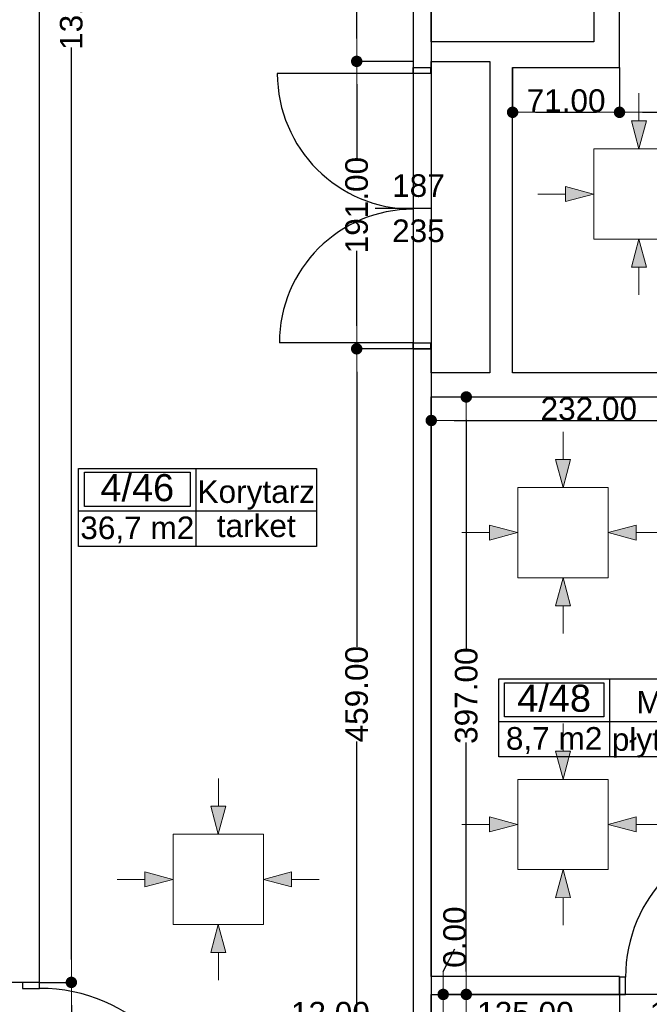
# Model space of a CAD drawing. Header units: millimetres. Extents: x -175445 to -20415, y -559200 to 231527.
# Tile 112 of 256: x -103991 to -99810, y -177456 to -170914. Entities that reach past the tile are written whole.
import ezdxf
from ezdxf import colors
from ezdxf.entities.mleader import LeaderData, LeaderLine
from ezdxf.enums import TextEntityAlignment as Align
from ezdxf.lldxf.tags import DXFTag
from ezdxf.math import Vec2, Vec3

# ---------------------------------------------------------------- set-up
doc = ezdxf.new("R2010")
doc.units = ezdxf.units.MM
doc.header["$MEASUREMENT"] = 0
for name, color, linetype in [('Drzwi', 7, 'Continuous'), ('Linia', 7, 'Continuous'), ('Obiekt', 7, 'Continuous'), ('Strefa', 9, 'Continuous'), ('Wymiary', 9, 'Continuous'), ('Ściana', 7, 'Continuous')]:
    doc.layers.add(name, color=color, linetype=linetype)
doc.layers.add('PT - otworowanie wyżej', color=4, linetype='DASH', lineweight=18)
doc.styles.add('Arial', font='txt')
doc.styles.add('ROMANS-ITALIC', font='ariali.ttf', dxfattribs={"width": 0.7, "oblique": 12})
tags = doc.linetypes.add('DASH', pattern=[15, 10, -5]).pattern_tags.tags
tags[6:7] = [DXFTag(74, 4), DXFTag(75, 0), DXFTag(340, '0'), DXFTag(46, 0.0), DXFTag(50, 0.0), DXFTag(44, 0.0), DXFTag(45, 0.0)]
tags[4:5] = [DXFTag(74, 4), DXFTag(75, 0), DXFTag(340, '0'), DXFTag(46, 0.0), DXFTag(50, 0.0), DXFTag(44, 0.0), DXFTag(45, 0.0)]
doc.dimstyles.new('GENERATED_STYLE__1', dxfattribs={"dimtxt": 150, "dimasz": 152, "dimexe": 0.18, "dimexo": 0, "dimgap": 0.09, "dimtad": 1, "dimtih": 1, "dimtoh": 1, "dimlfac": 0.1, "dimzin": 0, "dimdsep": 46, "dimtxsty": 'Arial', "dimblk": 'ARROWHEAD_11', "dimblk1": 'ARROWHEAD_11', "dimblk2": 'ARROWHEAD_11', "dimcen": 0.09, "dimclrd": 256, "dimclre": 256, "dimclrt": 256, "dimazin": 0, "dimtfac": 1, "dimtdec": 4, "dimtmove": 0, "dimatfit": 3, "dimfxl": 1, "dimtolj": 1, "dimtzin": 0, "dimarcsym": 0})
doc.dimstyles.new('GENERATED_STYLE__2', dxfattribs={"dimtxt": 150, "dimasz": 152, "dimexe": 0.18, "dimexo": 0, "dimgap": 0.09, "dimtad": 1, "dimlfac": 0.1, "dimzin": 0, "dimdsep": 46, "dimtxsty": 'Arial', "dimblk": 'ARROWHEAD_11', "dimblk1": 'ARROWHEAD_11', "dimblk2": 'ARROWHEAD_11', "dimcen": 0.09, "dimclrd": 256, "dimclre": 256, "dimclrt": 256, "dimazin": 0, "dimtfac": 1, "dimtdec": 4, "dimtmove": 0, "dimatfit": 3, "dimfxl": 1, "dimtolj": 1, "dimtzin": 0, "dimarcsym": 0})

# ---------------------------------------------------------------- blocks, each defined once
blk = doc.blocks.new('Korytarz_4_46_46', base_point=(-102820.3, 21192))
at = {"layer": 'Strefa'}
for p, q in [((-103599.3, 21474.8), (-102019.6, 21474.8)), ((-103599.3, 20956.3), (-103599.3, 21474.8)), ((-102820.3, 21474.8), (-102820.3, 20956.3)), ((-102019.6, 21474.8), (-102019.6, 20956.3)), ((-103560.4, 21448.9), (-102859.2, 21448.9)), ((-103560.4, 21222.6), (-103560.4, 21448.9)), ((-102859.2, 21448.9), (-102859.2, 21222.6)), ((-102859.2, 21222.6), (-103560.4, 21222.6)), ((-103599.3, 21192), (-102019.6, 21192)), ((-102019.6, 20956.3), (-103599.3, 20956.3))]:
    blk.add_line(p, q, dxfattribs=at)
at = {"layer": 'Strefa', "style": 'Arial'}
for tag, height, p in [('ROOM_NUMBER', 180, (-103209.8, 21346.9)), ('ROOM_NAME', 150, (-102419.9, 21320.4)), ('ROOM_CALC_AREA', 150, (-103209.8, 21079.9)), ('floor_f', 150, (-102419.9, 21093.3))]:
    blk.add_attdef(tag, text='', height=height, dxfattribs=at).set_placement(p, align=Align.MIDDLE_CENTER)
blk = doc.blocks.new('Magazyn_4_48_48', base_point=(-100075.2, 19792.7))
at = {"layer": 'Strefa'}
for p, q in [((-100809.3, 20075.6), (-98867.1, 20075.6)), ((-100809.3, 19557), (-100809.3, 20075.6)), ((-100772.6, 20049.7), (-100111.9, 20049.7)), ((-100772.6, 19823.4), (-100772.6, 20049.7)), ((-100111.9, 20049.7), (-100111.9, 19823.4)), ((-100075.2, 20075.6), (-100075.2, 19557)), ((-98867.1, 20075.6), (-98867.1, 19557)), ((-100809.3, 19792.7), (-98867.1, 19792.7)), ((-100111.9, 19823.4), (-100772.6, 19823.4)), ((-98867.1, 19557), (-100809.3, 19557))]:
    blk.add_line(p, q, dxfattribs=at)
at = {"layer": 'Strefa', "style": 'Arial'}
for tag, height, p in [('ROOM_NUMBER', 180, (-100442.3, 19947.6)), ('ROOM_NAME', 150, (-99471.2, 19921.1)), ('floor_f', 150, (-99471.2, 19673.6)), ('ROOM_CALC_AREA', 150, (-100442.3, 19680.7))]:
    blk.add_attdef(tag, text='', height=height, dxfattribs=at).set_placement(p, align=Align.MIDDLE_CENTER)
blk = doc.blocks.new('ARROWHEAD_11')
at = {"color": 0, "linetype": 'Continuous', "lineweight": 0}
blk.add_line((0, 0), (-1, 0), dxfattribs=at)
at = {"color": 0, "linetype": 'Continuous', "lineweight": 0, "const_width": 0.25, "flags": 128}
blk.add_lwpolyline([(-0.125, 0, 1), (0.125, 0, 1)], format="xyb", close=True, dxfattribs=at)
blk = doc.blocks.new('*D1122')
at = {"layer": 'Defpoints', "color": 0}
for p in [(-101378, -169610.6), (-101378, -178412.8), (-101928, -178970.6)]:
    blk.add_point(p, dxfattribs=at)
at = {"layer": 'Wymiary', "lineweight": -2}
for p, q in [((-101378, -169610.6), (-101378, -178412.9)), ((-101928, -178970.6), (-101928, -178412.6)), ((-101776, -178412.8), (-101530, -178412.8))]:
    blk.add_line(p, q, dxfattribs=at)
at = {"layer": 'Wymiary', "lineweight": -2, "xscale": 152, "yscale": 152, "zscale": 152, "rotation": 180}
blk.add_blockref('ARROWHEAD_11', (-101928, -178412.8), dxfattribs=at)
at = {"layer": 'Wymiary', "lineweight": -2, "xscale": 152, "yscale": 152, "zscale": 152}
blk.add_blockref('ARROWHEAD_11', (-101378, -178412.8), dxfattribs=at)
at = {"layer": 'Wymiary', "lineweight": 13, "insert": (-101653, -178336.1), "char_height": 150, "attachment_point": 5, "style": 'Arial'}
blk.add_mtext('\\A1;55.00', dxfattribs=at)
blk = doc.blocks.new('*D1123')
at = {"layer": 'Defpoints', "color": 0}
for p in [(-101378, -169610.6), (-101258, -169610.6), (-101258, -178412.8)]:
    blk.add_point(p, dxfattribs=at)
at = {"layer": 'Wymiary', "lineweight": -2}
for p, q in [((-101378, -169610.6), (-101378, -178412.9)), ((-101258, -169610.6), (-101258, -178412.9)), ((-101530, -178412.8), (-101682, -178412.8)), ((-101378, -178412.8), (-101258, -178412.8)), ((-100954, -178412.8), (-101106, -178412.8)), ((-100462.4, -178412.8), (-100954, -178412.8))]:
    blk.add_line(p, q, dxfattribs=at)
at = {"layer": 'Wymiary', "lineweight": -2, "xscale": 152, "yscale": 152, "zscale": 152}
blk.add_blockref('ARROWHEAD_11', (-101378, -178412.8), dxfattribs=at)
at = {"layer": 'Wymiary', "lineweight": -2, "xscale": 152, "yscale": 152, "zscale": 152, "rotation": 180}
blk.add_blockref('ARROWHEAD_11', (-101258, -178412.8), dxfattribs=at)
at = {"layer": 'Wymiary', "lineweight": 13, "insert": (-100708.2, -178336.1), "char_height": 150, "attachment_point": 5, "style": 'Arial'}
blk.add_mtext('\\A1;12.00', dxfattribs=at)
blk = doc.blocks.new('*D1124')
at = {"layer": 'Defpoints', "color": 0}
for p in [(-101258, -169610.6), (-98938, -178412.8), (-98938, -178970.6)]:
    blk.add_point(p, dxfattribs=at)
at = {"layer": 'Wymiary', "lineweight": -2}
for p, q in [((-101258, -169610.6), (-101258, -178412.9)), ((-101106, -178412.8), (-99090, -178412.8)), ((-98938, -178970.6), (-98938, -178412.6))]:
    blk.add_line(p, q, dxfattribs=at)
at = {"layer": 'Wymiary', "lineweight": -2, "xscale": 152, "yscale": 152, "zscale": 152, "rotation": 180}
blk.add_blockref('ARROWHEAD_11', (-101258, -178412.8), dxfattribs=at)
at = {"layer": 'Wymiary', "lineweight": -2, "xscale": 152, "yscale": 152, "zscale": 152}
blk.add_blockref('ARROWHEAD_11', (-98938, -178412.8), dxfattribs=at)
at = {"layer": 'Wymiary', "lineweight": 13, "insert": (-99984.2, -178336), "char_height": 150, "attachment_point": 5, "style": 'Arial'}
blk.add_mtext('\\A1;232.00', dxfattribs=at)
blk = doc.blocks.new('*D1415')
at = {"layer": 'Defpoints', "color": 0}
for p in [(-100718, -171230.6), (-100008, -171230.6), (-100008, -171529)]:
    blk.add_point(p, dxfattribs=at)
at = {"layer": 'Wymiary', "lineweight": -2}
for p, q in [((-100718, -171230.6), (-100718, -171529.2)), ((-100008, -171230.6), (-100008, -171529.2)), ((-100566, -171529), (-100160, -171529))]:
    blk.add_line(p, q, dxfattribs=at)
at = {"layer": 'Wymiary', "lineweight": -2, "xscale": 152, "yscale": 152, "zscale": 152, "rotation": 180}
blk.add_blockref('ARROWHEAD_11', (-100718, -171529), dxfattribs=at)
at = {"layer": 'Wymiary', "lineweight": -2, "xscale": 152, "yscale": 152, "zscale": 152}
blk.add_blockref('ARROWHEAD_11', (-100008, -171529), dxfattribs=at)
at = {"layer": 'Wymiary', "lineweight": 13, "insert": (-100363, -171452.4), "char_height": 150, "attachment_point": 5, "style": 'Arial'}
blk.add_mtext('\\A1;71.00', dxfattribs=at)
blk = doc.blocks.new('*D1416')
at = {"layer": 'Defpoints', "color": 0}
for p in [(-100008, -171230.6), (-97198, -171230.6), (-97198, -171529)]:
    blk.add_point(p, dxfattribs=at)
at = {"layer": 'Wymiary', "lineweight": -2}
for p, q in [((-100008, -171230.6), (-100008, -171529.2)), ((-97198, -171230.6), (-97198, -171529.2)), ((-99856, -171529), (-97350, -171529))]:
    blk.add_line(p, q, dxfattribs=at)
at = {"layer": 'Wymiary', "lineweight": -2, "xscale": 152, "yscale": 152, "zscale": 152, "rotation": 180}
blk.add_blockref('ARROWHEAD_11', (-100008, -171529), dxfattribs=at)
at = {"layer": 'Wymiary', "lineweight": -2, "xscale": 152, "yscale": 152, "zscale": 152}
blk.add_blockref('ARROWHEAD_11', (-97198, -171529), dxfattribs=at)
at = {"layer": 'Wymiary', "lineweight": 13, "insert": (-98603, -171452.4), "char_height": 150, "attachment_point": 5, "style": 'Arial'}
blk.add_mtext('\\A1;281.00', dxfattribs=at)
blk = doc.blocks.new('*D1445')
at = {"layer": 'Defpoints', "color": 0}
for p in [(-101378, -169610.6), (-101258, -169610.6), (-101258, -177592.8)]:
    blk.add_point(p, dxfattribs=at)
at = {"layer": 'Wymiary', "lineweight": -2}
for p, q in [((-101378, -169610.6), (-101378, -177593)), ((-101258, -169610.6), (-101258, -177593)), ((-102173.7, -177592.8), (-101682, -177592.8)), ((-101682, -177592.8), (-101530, -177592.8)), ((-101378, -177592.8), (-101258, -177592.8)), ((-101106, -177592.8), (-100954, -177592.8))]:
    blk.add_line(p, q, dxfattribs=at)
at = {"layer": 'Wymiary', "lineweight": -2, "xscale": 152, "yscale": 152, "zscale": 152}
blk.add_blockref('ARROWHEAD_11', (-101378, -177592.8), dxfattribs=at)
at = {"layer": 'Wymiary', "lineweight": -2, "xscale": 152, "yscale": 152, "zscale": 152, "rotation": 180}
blk.add_blockref('ARROWHEAD_11', (-101258, -177592.8), dxfattribs=at)
at = {"layer": 'Wymiary', "lineweight": 13, "insert": (-101927.9, -177516.1), "char_height": 150, "attachment_point": 5, "style": 'Arial'}
blk.add_mtext('\\A1;12.00', dxfattribs=at)
blk = doc.blocks.new('*D1446')
at = {"layer": 'Defpoints', "color": 0}
for p in [(-101258, -169610.6), (-100008, -177390.6), (-100008, -177592.8)]:
    blk.add_point(p, dxfattribs=at)
at = {"layer": 'Wymiary', "lineweight": -2}
for p, q in [((-101258, -169610.6), (-101258, -177593)), ((-100008, -177390.6), (-100008, -177593)), ((-101106, -177592.8), (-100160, -177592.8))]:
    blk.add_line(p, q, dxfattribs=at)
at = {"layer": 'Wymiary', "lineweight": -2, "xscale": 152, "yscale": 152, "zscale": 152, "rotation": 180}
blk.add_blockref('ARROWHEAD_11', (-101258, -177592.8), dxfattribs=at)
at = {"layer": 'Wymiary', "lineweight": -2, "xscale": 152, "yscale": 152, "zscale": 152}
blk.add_blockref('ARROWHEAD_11', (-100008, -177592.8), dxfattribs=at)
at = {"layer": 'Wymiary', "lineweight": 13, "insert": (-100633, -177516.1), "char_height": 150, "attachment_point": 5, "style": 'Arial'}
blk.add_mtext('\\A1;125.00', dxfattribs=at)
blk = doc.blocks.new('*D1447')
at = {"layer": 'Defpoints', "color": 0}
for p in [(-100008, -177390.6), (-98968, -177390.6), (-98968, -177592.8)]:
    blk.add_point(p, dxfattribs=at)
at = {"layer": 'Wymiary', "lineweight": -2}
for p, q in [((-100008, -177390.6), (-100008, -177593)), ((-98968, -177390.6), (-98968, -177593)), ((-99856, -177592.8), (-99120, -177592.8))]:
    blk.add_line(p, q, dxfattribs=at)
at = {"layer": 'Wymiary', "lineweight": -2, "xscale": 152, "yscale": 152, "zscale": 152, "rotation": 180}
blk.add_blockref('ARROWHEAD_11', (-100008, -177592.8), dxfattribs=at)
at = {"layer": 'Wymiary', "lineweight": -2, "xscale": 152, "yscale": 152, "zscale": 152}
blk.add_blockref('ARROWHEAD_11', (-98968, -177592.8), dxfattribs=at)
at = {"layer": 'Wymiary', "lineweight": 13, "insert": (-99488, -177516.1), "char_height": 150, "attachment_point": 5, "style": 'Arial'}
blk.add_mtext('\\A1;104.00', dxfattribs=at)
blk = doc.blocks.new('*D1453')
at = {"layer": 'Defpoints', "color": 0}
for p in [(-101258, -173420.6), (-98938, -173420.6), (-98938, -173576.9)]:
    blk.add_point(p, dxfattribs=at)
at = {"layer": 'Wymiary', "lineweight": -2}
for p, q in [((-101258, -173420.6), (-101258, -173577.1)), ((-98938, -173420.6), (-98938, -173577.1)), ((-101106, -173576.9), (-99090, -173576.9))]:
    blk.add_line(p, q, dxfattribs=at)
at = {"layer": 'Wymiary', "lineweight": -2, "xscale": 152, "yscale": 152, "zscale": 152, "rotation": 180}
blk.add_blockref('ARROWHEAD_11', (-101258, -173576.9), dxfattribs=at)
at = {"layer": 'Wymiary', "lineweight": -2, "xscale": 152, "yscale": 152, "zscale": 152}
blk.add_blockref('ARROWHEAD_11', (-98938, -173576.9), dxfattribs=at)
at = {"layer": 'Wymiary', "lineweight": 13, "insert": (-100211.8, -173500.2), "char_height": 150, "attachment_point": 5, "style": 'Arial'}
blk.add_mtext('\\A1;232.00', dxfattribs=at)
blk = doc.blocks.new('*D1462')
at = {"layer": 'Defpoints', "color": 0}
for p in [(-101025.4, -177390.6), (-97418, -177390.6), (-101258, -178970.6)]:
    blk.add_point(p, dxfattribs=at)
at = {"layer": 'Wymiary', "lineweight": -2}
for p, q in [((-97418, -177390.6), (-101025.6, -177390.6)), ((-101025.4, -177542.6), (-101025.4, -177876.5)), ((-101025.4, -178818.6), (-101025.4, -178484.8)), ((-101258, -178970.6), (-101025.2, -178970.6))]:
    blk.add_line(p, q, dxfattribs=at)
at = {"layer": 'Wymiary', "lineweight": -2, "xscale": 152, "yscale": 152, "zscale": 152}
for p, rotation in [((-101025.4, -177390.6), 90), ((-101025.4, -178970.6), 270)]:
    blk.add_blockref('ARROWHEAD_11', p, dxfattribs=dict(at, rotation=rotation))
at = {"layer": 'Wymiary', "lineweight": 13, "insert": (-101025.4, -178180.6), "char_height": 150, "attachment_point": 5, "rotation": 90, "style": 'Arial'}
blk.add_mtext('\\A1;158.00', dxfattribs=at)
blk = doc.blocks.new('*D1463')
at = {"layer": 'Defpoints', "color": 0}
for p in [(-101258, -177390.6), (-101178.7, -177390.6), (-97418, -177390.6)]:
    blk.add_point(p, dxfattribs=at)
at = {"layer": 'Wymiary', "lineweight": -2}
for p, q in [((-101178.7, -177238.6), (-101102.1, -177086.6)), ((-101258, -177390.6), (-101178.6, -177390.6)), ((-97418, -177390.6), (-101178.9, -177390.6)), ((-101178.7, -177390.6), (-101178.7, -177390.6)), ((-101178.7, -177542.6), (-101178.7, -177694.6))]:
    blk.add_line(p, q, dxfattribs=at)
at = {"layer": 'Wymiary', "lineweight": -2, "xscale": 152, "yscale": 152, "zscale": 152}
for rotation in [270, 90]:
    blk.add_blockref('ARROWHEAD_11', (-101178.7, -177390.6), dxfattribs=dict(at, rotation=rotation))
at = {"layer": 'Wymiary', "lineweight": 13, "insert": (-101102.1, -177010), "char_height": 150, "attachment_point": 5, "rotation": 90, "style": 'Arial'}
blk.add_mtext('\\A1;0.00', dxfattribs=at)
blk = doc.blocks.new('*D1464')
at = {"layer": 'Defpoints', "color": 0}
for p in [(-101258, -173420.6), (-101025.4, -173420.6), (-101258, -177390.6)]:
    blk.add_point(p, dxfattribs=at)
at = {"layer": 'Wymiary', "lineweight": -2}
for p, q in [((-101258, -173420.6), (-101025.2, -173420.6)), ((-101025.4, -173572.6), (-101025.4, -175094.5)), ((-101025.4, -177238.6), (-101025.4, -175716.8)), ((-101258, -177390.6), (-101025.2, -177390.6))]:
    blk.add_line(p, q, dxfattribs=at)
at = {"layer": 'Wymiary', "lineweight": -2, "xscale": 152, "yscale": 152, "zscale": 152}
for p, rotation in [((-101025.4, -173420.6), 90), ((-101025.4, -177390.6), 270)]:
    blk.add_blockref('ARROWHEAD_11', p, dxfattribs=dict(at, rotation=rotation))
at = {"layer": 'Wymiary', "lineweight": 13, "insert": (-101025.4, -175405.6), "char_height": 150, "attachment_point": 5, "rotation": 90, "style": 'Arial'}
blk.add_mtext('\\A1;397.00', dxfattribs=at)
blk = doc.blocks.new('*D1483')
at = {"layer": 'Defpoints', "color": 0}
for p in [(-101753, -173100.6), (-101378, -173100.6), (-101378, -177690.6)]:
    blk.add_point(p, dxfattribs=at)
at = {"layer": 'Wymiary', "lineweight": -2}
for p, q in [((-101378, -173100.6), (-101753.2, -173100.6)), ((-101753, -173252.6), (-101753, -175081.4)), ((-101753, -177538.6), (-101753, -175709.8)), ((-101378, -177690.6), (-101753.2, -177690.6))]:
    blk.add_line(p, q, dxfattribs=at)
at = {"layer": 'Wymiary', "lineweight": -2, "xscale": 152, "yscale": 152, "zscale": 152}
for p, rotation in [((-101753, -173100.6), 90), ((-101753, -177690.6), 270)]:
    blk.add_blockref('ARROWHEAD_11', p, dxfattribs=dict(at, rotation=rotation))
at = {"layer": 'Wymiary', "lineweight": 13, "insert": (-101753, -175395.6), "char_height": 150, "attachment_point": 5, "rotation": 90, "style": 'Arial'}
blk.add_mtext('\\A1;459.00', dxfattribs=at)
blk = doc.blocks.new('*D1484')
at = {"layer": 'Defpoints', "color": 0}
for p in [(-101753, -171190.6), (-101378, -171190.6), (-101378, -173100.6)]:
    blk.add_point(p, dxfattribs=at)
at = {"layer": 'Wymiary', "lineweight": -2}
for p, q in [((-101378, -171190.6), (-101753.2, -171190.6)), ((-101753, -171342.6), (-101753, -171841.5)), ((-101753, -172948.6), (-101753, -172449.8)), ((-101378, -173100.6), (-101753.2, -173100.6))]:
    blk.add_line(p, q, dxfattribs=at)
at = {"layer": 'Wymiary', "lineweight": -2, "xscale": 152, "yscale": 152, "zscale": 152}
for p, rotation in [((-101753, -171190.6), 90), ((-101753, -173100.6), 270)]:
    blk.add_blockref('ARROWHEAD_11', p, dxfattribs=dict(at, rotation=rotation))
at = {"layer": 'Wymiary', "lineweight": 13, "insert": (-101753, -172145.6), "char_height": 150, "attachment_point": 5, "rotation": 90, "style": 'Arial'}
blk.add_mtext('\\A1;191.00', dxfattribs=at)
blk = doc.blocks.new('*D1485')
at = {"layer": 'Defpoints', "color": 0}
for p in [(-101753, -168450.6), (-101378, -168450.6), (-101378, -171190.6)]:
    blk.add_point(p, dxfattribs=at)
at = {"layer": 'Wymiary', "lineweight": -2}
for p, q in [((-101378, -168450.6), (-101753.2, -168450.6)), ((-101753, -168602.6), (-101753, -169508.2)), ((-101753, -171038.6), (-101753, -170133.1)), ((-101378, -171190.6), (-101753.2, -171190.6))]:
    blk.add_line(p, q, dxfattribs=at)
at = {"layer": 'Wymiary', "lineweight": -2, "xscale": 152, "yscale": 152, "zscale": 152}
for p, rotation in [((-101753, -168450.6), 90), ((-101753, -171190.6), 270)]:
    blk.add_blockref('ARROWHEAD_11', p, dxfattribs=dict(at, rotation=rotation))
at = {"layer": 'Wymiary', "lineweight": 13, "insert": (-101753, -169820.6), "char_height": 150, "attachment_point": 5, "rotation": 90, "style": 'Arial'}
blk.add_mtext('\\A1;274.00', dxfattribs=at)
blk = doc.blocks.new('*D1670')
at = {"layer": 'Defpoints', "color": 0}
for p in [(-103858, -177310.6), (-103647.7, -177310.6), (-103858, -178490.6)]:
    blk.add_point(p, dxfattribs=at)
at = {"layer": 'Wymiary', "lineweight": -2}
for p, q in [((-103858, -177310.6), (-103647.5, -177310.6)), ((-103647.7, -177462.6), (-103647.7, -177596.5)), ((-103647.7, -178338.6), (-103647.7, -178204.8)), ((-103858, -178490.6), (-103647.5, -178490.6))]:
    blk.add_line(p, q, dxfattribs=at)
at = {"layer": 'Wymiary', "lineweight": -2, "xscale": 152, "yscale": 152, "zscale": 152}
for p, rotation in [((-103647.7, -177310.6), 90), ((-103647.7, -178490.6), 270)]:
    blk.add_blockref('ARROWHEAD_11', p, dxfattribs=dict(at, rotation=rotation))
at = {"layer": 'Wymiary', "lineweight": 13, "insert": (-103647.7, -177900.6), "char_height": 150, "attachment_point": 5, "rotation": 90, "style": 'Arial'}
blk.add_mtext('\\A1;118.00', dxfattribs=at)
blk = doc.blocks.new('*D1671')
at = {"layer": 'Defpoints', "color": 0}
for p in [(-103858, -164160.6), (-103647.7, -164160.6), (-103858, -177310.6)]:
    blk.add_point(p, dxfattribs=at)
at = {"layer": 'Wymiary', "lineweight": -2}
for p, q in [((-103858, -164160.6), (-103647.5, -164160.6)), ((-103647.7, -164312.6), (-103647.7, -170373.2)), ((-103647.7, -177158.6), (-103647.7, -171098)), ((-103858, -177310.6), (-103647.5, -177310.6))]:
    blk.add_line(p, q, dxfattribs=at)
at = {"layer": 'Wymiary', "lineweight": -2, "xscale": 152, "yscale": 152, "zscale": 152}
for p, rotation in [((-103647.7, -164160.6), 90), ((-103647.7, -177310.6), 270)]:
    blk.add_blockref('ARROWHEAD_11', p, dxfattribs=dict(at, rotation=rotation))
at = {"layer": 'Wymiary', "lineweight": 13, "insert": (-103647.7, -170735.6), "char_height": 150, "attachment_point": 5, "rotation": 90, "style": 'Arial'}
blk.add_mtext('\\A1;1315.00', dxfattribs=at)
blk = doc.blocks.new('*D1735')
at = {"layer": 'Defpoints', "color": 0}
for p in [(-67558, -174460.7), (-67558, -180112.2), (-140258, -180730.6)]:
    blk.add_point(p, dxfattribs=at)
at = {"layer": 'Wymiary', "lineweight": -2}
for p, q in [((-67558, -174460.7), (-67558, -180112.4)), ((-140258, -180730.6), (-140258, -180112)), ((-140106, -180112.2), (-67710, -180112.2))]:
    blk.add_line(p, q, dxfattribs=at)
at = {"layer": 'Wymiary', "lineweight": -2, "xscale": 152, "yscale": 152, "zscale": 152, "rotation": 180}
blk.add_blockref('ARROWHEAD_11', (-140258, -180112.2), dxfattribs=at)
at = {"layer": 'Wymiary', "lineweight": -2, "xscale": 152, "yscale": 152, "zscale": 152}
blk.add_blockref('ARROWHEAD_11', (-67558, -180112.2), dxfattribs=at)
at = {"layer": 'Wymiary', "lineweight": 13, "insert": (-103908, -180035.5), "char_height": 150, "attachment_point": 5, "style": 'Arial'}
blk.add_mtext('\\A1;7270.01', dxfattribs=at)

msp = doc.modelspace()

# ---------------------------------------------------------------- hatches: boundary and pattern name
at = {"layer": 'Linia', "linetype": 'Continuous', "lineweight": 13}
for points in [[(-99879.143, -171771.972), (-99828.894, -171585.436), (-99928.894, -171585.303)], [(-100180.343, -172071.972), (-100366.945, -172021.972), (-100366.945, -172121.972)], [(-99879.143, -172371.971), (-99928.894, -172558.64), (-99828.894, -172558.507)], [(-100383.085, -174022.279), (-100332.836, -173835.743), (-100432.836, -173835.61)], [(-100684.286, -174322.279), (-100870.888, -174272.279), (-100870.888, -174372.279)], [(-100083.486, -174322.279), (-99896.883, -174372.279), (-99896.883, -174272.279)], [(-100383.085, -174622.279), (-100432.836, -174808.948), (-100332.836, -174808.814)], [(-100383.085, -175961.127), (-100332.836, -175774.591), (-100432.836, -175774.458)], [(-102671.948, -176326.087), (-102621.699, -176139.551), (-102721.699, -176139.418)], [(-100684.286, -176261.127), (-100870.888, -176211.127), (-100870.888, -176311.127)], [(-100083.486, -176261.127), (-99896.883, -176311.127), (-99896.883, -176211.127)], [(-102973.149, -176626.086), (-103159.751, -176576.086), (-103159.751, -176676.086)], [(-102372.349, -176626.086), (-102185.746, -176676.086), (-102185.746, -176576.086)], [(-100383.085, -176561.127), (-100432.836, -176747.796), (-100332.836, -176747.662)], [(-102671.948, -176926.086), (-102721.699, -177112.755), (-102621.699, -177112.622)]]:
    msp.add_hatch(color=253, dxfattribs=at).paths.add_polyline_path(points)

# ---------------------------------------------------------------- linework, layer by layer
at = {"layer": 'Drzwi', "color": 253}
for p, q in [((-101378.019, -171270.636), (-102280.019, -171270.636)), ((-101378.019, -171270.636), (-101378.019, -171230.636)), ((-101378.019, -171230.636), (-101263.019, -171230.636)), ((-101378.019, -171230.636), (-101263.019, -171230.636)), ((-101263.019, -171270.636), (-101378.019, -171270.636)), ((-101263.019, -171230.636), (-101263.019, -171270.636)), ((-101378.019, -173060.636), (-102266.019, -173060.636)), ((-101378.019, -173100.636), (-101378.019, -173060.636)), ((-101378.019, -173060.636), (-101263.019, -173060.636)), ((-101263.019, -173100.636), (-101378.019, -173100.636)), ((-101378.019, -173100.636), (-101263.019, -173100.636)), ((-101263.019, -173060.636), (-101263.019, -173100.636)), ((-99968.019, -177275.636), (-100008.019, -177275.636)), ((-100008.019, -177275.636), (-100008.019, -177390.636)), ((-100008.019, -177390.636), (-100008.019, -177275.636)), ((-99968.019, -177390.636), (-99968.019, -177275.636)), ((-103973.019, -177310.636), (-103973.019, -177350.636)), ((-103858.019, -177310.636), (-103973.019, -177310.636)), ((-103858.019, -177310.636), (-103973.019, -177310.636)), ((-103973.019, -177350.636), (-103858.019, -177350.636)), ((-103858.019, -177350.636), (-103858.019, -177310.636)), ((-100008.019, -177390.636), (-99968.019, -177390.636))]:
    msp.add_line(p, q, dxfattribs=at)
for centre, radius, start, end in [((-101378.019, -171270.636), 902, 180, 270), ((-101378.019, -173060.636), 888, 90, 180), ((-99008.019, -177275.636), 960, 90, 180), ((-103858.019, -178450.636), 1100, 0, 90)]:
    msp.add_arc(centre, radius, start, end, dxfattribs=at)
at = {"layer": 'Linia', "color": 253, "lineweight": 13}
for p, q in [((-99878.648, -171401.597), (-99878.894, -171585.37)), ((-99879.143, -171771.972), (-99928.894, -171585.303)), ((-99928.894, -171585.303), (-99828.894, -171585.436)), ((-99879.143, -171771.972), (-99828.894, -171585.436)), ((-99579.543, -171772.372), (-100179.543, -171772.372)), ((-100179.543, -171772.372), (-100179.543, -172371.572)), ((-100180.343, -172071.972), (-100366.945, -172021.972)), ((-100366.945, -172121.972), (-100366.945, -172021.972)), ((-100550.718, -172071.972), (-100366.945, -172071.972)), ((-100180.343, -172071.972), (-100366.945, -172121.972)), ((-100179.543, -172372.372), (-99579.543, -172372.372)), ((-99879.143, -172371.971), (-99928.894, -172558.64)), ((-99879.143, -172371.971), (-99828.894, -172558.507)), ((-99828.894, -172558.507), (-99928.894, -172558.64)), ((-99878.648, -172742.346), (-99878.894, -172558.574)), ((-100382.591, -173651.904), (-100382.836, -173835.677)), ((-100383.085, -174022.279), (-100432.836, -173835.61)), ((-100432.836, -173835.61), (-100332.836, -173835.743)), ((-100383.085, -174022.279), (-100332.836, -173835.743)), ((-100083.486, -174022.679), (-100683.486, -174022.679)), ((-100683.486, -174022.679), (-100683.486, -174621.879)), ((-100083.486, -174621.879), (-100083.486, -174022.679)), ((-100684.286, -174322.279), (-100870.888, -174272.279)), ((-100870.888, -174372.279), (-100870.888, -174272.279)), ((-100083.486, -174322.279), (-99896.883, -174272.279)), ((-99896.883, -174272.279), (-99896.883, -174372.279)), ((-101054.661, -174322.279), (-100870.888, -174322.279)), ((-100684.286, -174322.279), (-100870.888, -174372.279)), ((-100083.486, -174322.279), (-99896.883, -174372.279)), ((-99713.111, -174322.279), (-99896.883, -174322.279)), ((-100683.486, -174622.679), (-100083.486, -174622.679)), ((-100383.085, -174622.279), (-100432.836, -174808.948)), ((-100383.085, -174622.279), (-100332.836, -174808.814)), ((-100332.836, -174808.814), (-100432.836, -174808.948)), ((-100382.591, -174992.653), (-100382.836, -174808.881)), ((-100382.591, -175590.752), (-100382.836, -175774.525)), ((-100383.085, -175961.127), (-100432.836, -175774.458)), ((-100432.836, -175774.458), (-100332.836, -175774.591)), ((-100383.085, -175961.127), (-100332.836, -175774.591)), ((-102671.454, -175955.712), (-102671.699, -176139.484)), ((-100083.486, -175961.527), (-100683.486, -175961.527)), ((-100683.486, -175961.527), (-100683.486, -176560.727)), ((-100083.486, -176560.727), (-100083.486, -175961.527)), ((-102671.948, -176326.087), (-102721.699, -176139.418)), ((-102721.699, -176139.418), (-102621.699, -176139.551)), ((-102671.948, -176326.087), (-102621.699, -176139.551)), ((-100684.286, -176261.127), (-100870.888, -176211.127)), ((-100870.888, -176311.127), (-100870.888, -176211.127)), ((-100083.486, -176261.127), (-99896.883, -176211.127)), ((-99896.883, -176211.127), (-99896.883, -176311.127)), ((-101054.661, -176261.127), (-100870.888, -176261.127)), ((-100684.286, -176261.127), (-100870.888, -176311.127)), ((-100083.486, -176261.127), (-99896.883, -176311.127)), ((-99713.111, -176261.127), (-99896.883, -176261.127)), ((-102372.349, -176326.486), (-102972.349, -176326.486)), ((-102972.349, -176326.486), (-102972.349, -176925.686)), ((-102372.349, -176925.686), (-102372.349, -176326.486)), ((-102973.149, -176626.086), (-103159.751, -176576.086)), ((-103159.751, -176676.086), (-103159.751, -176576.086)), ((-102372.349, -176626.086), (-102185.746, -176576.086)), ((-102185.746, -176576.086), (-102185.746, -176676.086)), ((-100683.486, -176561.527), (-100083.486, -176561.527)), ((-100383.085, -176561.127), (-100432.836, -176747.796)), ((-100383.085, -176561.127), (-100332.836, -176747.662)), ((-103343.524, -176626.086), (-103159.751, -176626.086)), ((-102973.149, -176626.086), (-103159.751, -176676.086)), ((-102372.349, -176626.086), (-102185.746, -176676.086)), ((-102001.973, -176626.086), (-102185.746, -176626.086)), ((-100332.836, -176747.662), (-100432.836, -176747.796)), ((-100382.591, -176931.501), (-100382.836, -176747.729)), ((-102972.349, -176926.486), (-102372.349, -176926.486)), ((-102671.948, -176926.086), (-102721.699, -177112.755)), ((-102671.948, -176926.086), (-102621.699, -177112.622)), ((-102621.699, -177112.622), (-102721.699, -177112.755)), ((-102671.454, -177296.461), (-102671.699, -177112.688))]:
    msp.add_line(p, q, dxfattribs=at)
at = {"layer": 'Obiekt', "color": 253}
msp.add_line((-101629.397, -172165.636), (-101258.019, -172165.636), dxfattribs=at)
at = {"layer": 'Ściana', "color": 253}
for p, q in [((-101378.019, -171230.636), (-101263.019, -171230.636)), ((-101263.019, -171230.636), (-101258.019, -171230.636)), ((-101378.019, -173100.636), (-101263.019, -173100.636)), ((-101263.019, -173100.636), (-101258.019, -173100.636)), ((-100008.019, -177275.636), (-100008.019, -177270.636)), ((-100008.019, -177390.636), (-100008.019, -177275.636)), ((-103973.019, -177310.636), (-104138.019, -177310.636)), ((-103858.019, -177310.636), (-103973.019, -177310.636))]:
    msp.add_line(p, q, dxfattribs=at)
at = {"layer": 'Ściana', "color": 253, "flags": 128}
for points in [[(-103858.019, -175780.636), (-103858.019, -164160.636)], [(-101378.019, -168450.636), (-101378.019, -171230.636)], [(-100178.019, -170580.636), (-100178.019, -171060.636)], [(-101258.019, -171060.636), (-101258.019, -170850.636)], [(-100008.019, -171230.636), (-100008.019, -170830.636)], [(-100718.019, -171060.636), (-101258.019, -171060.636)], [(-100178.019, -171060.636), (-100718.019, -171060.636)], [(-101258.019, -171230.636), (-101258.019, -171190.636)], [(-101258.019, -171190.636), (-100868.019, -171190.636)], [(-100868.019, -171190.636), (-100868.019, -173260.636)], [(-100718.019, -173260.636), (-100718.019, -171230.636)], [(-100718.019, -171230.636), (-100008.019, -171230.636)], [(-101378.019, -173100.636), (-101378.019, -177690.636)], [(-101258.019, -173260.636), (-101258.019, -173100.636)], [(-100868.019, -173260.636), (-101258.019, -173260.636)], [(-97788.019, -173260.636), (-100718.019, -173260.636)], [(-101258.019, -177270.636), (-101258.019, -173420.636)], [(-101258.019, -173420.636), (-98938.019, -173420.636)], [(-103858.019, -177310.636), (-103858.019, -175780.636)], [(-100008.019, -177270.636), (-101258.019, -177270.636)], [(-101258.019, -177690.636), (-101258.019, -177390.636)], [(-101258.019, -177390.636), (-100008.019, -177390.636)]]:
    msp.add_lwpolyline(points, dxfattribs=at)

# ---------------------------------------------------------------- block references
at = {"layer": 'Strefa', "color": 253}
ref = msp.add_blockref('Korytarz_4_46_46', (-102820.265, -174177.973), dxfattribs=at)
ref.add_attrib('ROOM_NAME', 'Korytarz', dxfattribs={"color": 7, "height": 150, "style": 'Arial'}).set_placement((-102419.944, -174049.573), align=Align.MIDDLE_CENTER)
ref.add_attrib('ROOM_NUMBER', '4/46', dxfattribs={"color": 7, "height": 180, "style": 'Arial'}).set_placement((-103209.785, -174023.025), align=Align.MIDDLE_CENTER)
ref.add_attrib('ROOM_CALC_AREA', '36,7 m2', dxfattribs={"color": 7, "height": 150, "style": 'Arial'}).set_placement((-103209.785, -174290.027), align=Align.MIDDLE_CENTER)
ref.add_attrib('floor_f', 'tarket', dxfattribs={"color": 7, "height": 150, "style": 'Arial'}).set_placement((-102419.944, -174276.656), align=Align.MIDDLE_CENTER)
ref = msp.add_blockref('Magazyn_4_48_48', (-100075.247, -175577.228), dxfattribs=at)
ref.add_attrib('ROOM_NAME', 'Magazyn', dxfattribs={"color": 7, "height": 150, "style": 'Arial'}).set_placement((-99471.163, -175448.828), align=Align.MIDDLE_CENTER)
ref.add_attrib('ROOM_NUMBER', '4/48', dxfattribs={"color": 7, "height": 180, "style": 'Arial'}).set_placement((-100442.268, -175422.342), align=Align.MIDDLE_CENTER)
ref.add_attrib('ROOM_CALC_AREA', '8,7 m2', dxfattribs={"color": 7, "height": 150, "style": 'Arial'}).set_placement((-100442.268, -175689.282), align=Align.MIDDLE_CENTER)
ref.add_attrib('floor_f', 'płytki ceram.', dxfattribs={"color": 7, "height": 150, "style": 'Arial'}).set_placement((-99471.163, -175696.328), align=Align.MIDDLE_CENTER)

# ---------------------------------------------------------------- texts
at = {"layer": 'Obiekt', "color": 253, "char_height": 150, "attachment_point": 7, "style": 'Arial'}
for s, insert in [('\\A1;{\\fArial|b0|i0|c238|p38;187}', (-101517.845, -172093.104)), ('\\A1;{\\fArial|b0|i0|c238|p38;235}', (-101517.845, -172393.207))]:
    msp.add_mtext(s, dxfattribs=dict(at, insert=insert))

# ---------------------------------------------------------------- dimensions: what is measured, and where the dimension line sits
at = {"layer": 'Wymiary', "color": 8, "lineweight": 13}
for base, p1, p2, picture, middle in [((-103647.663, -164160.636), (-103858.019, -177310.636), (-103858.019, -164160.636), '*D1671', (-103647.663, -170735.636)), ((-101753.019, -168450.636), (-101378.019, -171190.636), (-101378.019, -168450.636), '*D1485', (-101753.019, -169820.636)), ((-101753.019, -171190.636), (-101378.019, -173100.636), (-101378.019, -171190.636), '*D1484', (-101753.019, -172145.636)), ((-101753.019, -173100.636), (-101378.019, -177690.636), (-101378.019, -173100.636), '*D1483', (-101753.019, -175395.636)), ((-101025.382, -173420.636), (-101258.019, -177390.636), (-101258.019, -173420.636), '*D1464', (-101025.382, -175405.636)), ((-101178.73432347, -177390.635763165), (-97418.018741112, -177390.635763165), (-101258.018741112, -177390.635763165), '*D1463', (-101102.058375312, -177009.959815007)), ((-103647.663, -177310.636), (-103858.019, -178490.636), (-103858.019, -177310.636), '*D1670', (-103647.663, -177900.636)), ((-101025.382, -177390.636), (-101258.019, -178970.636), (-97418.019, -177390.636), '*D1462', (-101025.382, -178180.636))]:
    dim = msp.add_linear_dim(base=base, p1=p1, p2=p2, angle=90, dimstyle='GENERATED_STYLE__2', dxfattribs=at)
    dim.commit()
    dim.dimension.update_dxf_attribs({"geometry": picture, "text_midpoint": middle, "dimtype": 160, "text_rotation": 90})
for base, p1, p2, picture, middle in [((-101258.019, -177592.777), (-101378.019, -169610.636), (-101258.019, -169610.636), '*D1445', (-101927.88, -177592.777)), ((-101378.019, -178412.768), (-101928.019, -178970.636), (-101378.019, -169610.636), '*D1122', (-101653.019, -178412.768)), ((-101258.019, -178412.768), (-101378.019, -169610.636), (-101258.019, -169610.636), '*D1123', (-100708.158, -178412.768)), ((-98938.019, -178412.768), (-101258.019, -169610.636), (-98938.019, -178970.636), '*D1124', (-99984.19, -178412.768)), ((-100008.019, -177592.777), (-101258.019, -169610.636), (-100008.019, -177390.636), '*D1446', (-100633.019, -177592.777)), ((-100008.019, -171529.035), (-100718.019, -171230.636), (-100008.019, -171230.636), '*D1415', (-100363.019, -171529.035)), ((-97198.019, -171529.035), (-100008.019, -171230.636), (-97198.019, -171230.636), '*D1416', (-98603.019, -171529.035)), ((-98938.019, -173576.904), (-101258.019, -173420.636), (-98938.019, -173420.636), '*D1453', (-100211.848, -173576.904)), ((-67557.968, -180112.207), (-140258.019, -180730.636), (-67557.968, -174460.715), '*D1735', (-103907.994, -180112.207)), ((-98968.019, -177592.777), (-100008.019, -177390.636), (-98968.019, -177390.636), '*D1447', (-99488.019, -177592.777))]:
    dim = msp.add_linear_dim(base=base, p1=p1, p2=p2, dimstyle='GENERATED_STYLE__1', dxfattribs=at)
    dim.commit()
    dim.dimension.update_dxf_attribs({"geometry": picture, "text_midpoint": middle, "dimtype": 160})

# ---------------------------------------------------------------- leaders
at = {"layer": 'PT - otworowanie wyżej', "color": 13, "linetype": 'Continuous', "true_color": 0xff5151}
ml = msp.add_multileader_mtext('Standard', dxfattribs=at)
ml.set_content('{\\Q12;2 szt. otwów w stropie nad 4 piętrem 42X42}', color=(255, 81, 81), style='ROMANS-ITALIC')
ml.set_leader_properties()
ml.build(insert=Vec2(0, 0))
ml.multileader.update_dxf_attribs({"has_text_frame": 1, "text_right_attachment_type": 5, "text_top_attachment_type": 0, "text_bottom_attachment_type": 0, "dogleg_length": 20, "arrow_head_size": 150})
ctx = ml.context
ctx.base_point, ctx.char_height, ctx.arrow_head_size, ctx.landing_gap_size, ctx.plane_origin = Vec3(-104532.525, -169820.037), 120, 150, 50, Vec3(-100069.587, -171955.333)
ctx.right_attachment, ctx.text_align_type = 5, 2
notes = []
notes.append((ctx, [(0, (1, 1, 0), (-101936.335, -169898.127), (-1, 0), 200, [(1, [(-100974.029, -169869.811), (-100980.221, -170640.47)], 256, [])])]))
ctx.mtext.insert, ctx.mtext.alignment, ctx.mtext.line_spacing_factor, ctx.mtext.flow_direction = Vec3(-102186.335, -169742.438), 3, 0.8, 5
for ctx, leaders in notes:
    for number, flags, end, landing, length, lines in leaders:
        leader = LeaderData()
        leader.index, (leader.has_last_leader_line, leader.has_dogleg_vector, leader.attachment_direction) = number, flags
        leader.last_leader_point, leader.dogleg_vector, leader.dogleg_length = Vec3(end), Vec3(landing), length
        for number, points, colour, breaks in lines:
            line = LeaderLine()
            line.index, line.vertices, line.color, line.breaks = number, Vec3.list(points), colors.encode_raw_color(colour), breaks
            leader.lines.append(line)
        ctx.leaders.append(leader)

doc.saveas('drawing.dxf')
